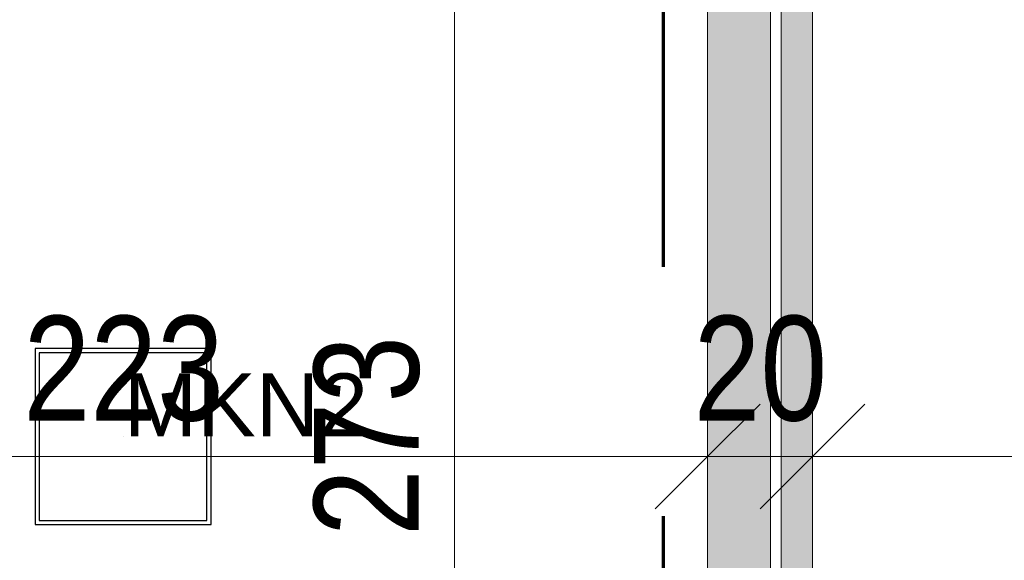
# Model space of a CAD drawing. Header units: centimetres. Extents: x -1737 to 22393, y -8842 to 3838.
# Tile 50 of 65: x 146 to 334, y 930 to 1033. Entities that reach past the tile are written whole.
import ezdxf

# ---------------------------------------------------------------- set-up
doc = ezdxf.new("R2010")
doc.units = ezdxf.units.CM
doc.linetypes.add('Długa kreska', pattern=[142.875, 95.25, -47.625])
for name, color, linetype, lineweight in [('A-ANNO-DIMS', 211, 'Continuous', 13), ('A-ANNO-DIMS-100', 211, 'Continuous', 13), ('A-DETL', 90, 'Continuous', 9), ('A-WALL', 113, 'Continuous', 13), ('A-WALL-PATT', 111, 'Continuous', 13)]:
    doc.layers.add(name, color=color, linetype=linetype, lineweight=lineweight)
doc.layers.add('E_oprawy', color=12, linetype='Continuous')
doc.styles.add('Arial Narrow_2', font='ARIALN.TTF', dxfattribs={"height": 20})
doc.dimstyles.new('Diagonal_1_100__0__wewnętrzne', dxfattribs={"dimscale": 30.48, "dimtxt": 20.468619, "dimasz": 0.656168, "dimexe": 0.164042, "dimexo": 0.0625, "dimgap": 0.032808, "dimtad": 1, "dimdec": 0, "dimdsep": 46, "dimtxsty": 'Arial Narrow_2', "dimblk1": 'OBLIQUE', "dimblk2": 'OBLIQUE', "dimsah": 1, "dimcen": 0.09, "dimazin": 0, "dimtfac": 1, "dimtdec": 4, "dimtix": 1, "dimtmove": 0, "dimatfit": 3, "dimfxl": 0, "dimtvp": 1, "dimtolj": 1, "dimtzin": 0, "dimarcsym": 0})

# ---------------------------------------------------------------- blocks, each defined once
blk = doc.blocks.new('DIMBLOCK51-3_piętro I __3_90 m_ - stan projektowany')
at = {"layer": 'A-ANNO-DIMS-100', "transparency": 16777216}
for p, q in [((54.38, 950.03), (64.38, 960.03)), ((277.38, 950.03), (287.38, 960.03)), ((54.38, 955.03), (54.38, 945.03)), ((54.38, 950.03), (54.38, 955.03)), ((277.38, 955.03), (277.38, 945.03)), ((277.38, 950.03), (277.38, 955.03)), ((54.38, 950.03), (44.38, 940.03)), ((54.38, 950.03), (277.38, 950.03)), ((277.38, 950.03), (267.38, 940.03))]:
    blk.add_line(p, q, dxfattribs=at)
at = {"layer": 'A-ANNO-DIMS-100', "color": 0, "transparency": 16777216, "insert": (146.87, 976.88), "char_height": 20, "width": 45.6158, "attachment_point": 1, "line_spacing_factor": 0.974696, "style": 'Arial Narrow_2'}
blk.add_mtext('223', dxfattribs=at)
blk = doc.blocks.new('_Oblique')
at = {"color": 0, "linetype": 'ByBlock', "lineweight": -2}
blk.add_line((-0.5, -0.5), (0.5, 0.5), dxfattribs=at)
blk = doc.blocks.new('DIMBLOCK52-3_piętro I __3_90 m_ - stan projektowany')
at = {"layer": 'A-ANNO-DIMS-100', "transparency": 16777216}
for p, q in [((277.38, 950.03), (287.38, 960.03)), ((297.38, 950.03), (307.38, 960.03)), ((277.38, 955.03), (277.38, 945.03)), ((277.38, 950.03), (277.38, 955.03)), ((297.38, 955.03), (297.38, 945.03)), ((297.38, 950.03), (297.38, 955.03)), ((277.38, 950.03), (267.38, 940.03)), ((277.38, 950.03), (297.38, 950.03)), ((297.38, 950.03), (287.38, 940.03))]:
    blk.add_line(p, q, dxfattribs=at)
at = {"layer": 'A-ANNO-DIMS-100', "color": 0, "transparency": 16777216, "insert": (274.71, 976.88), "char_height": 20, "width": 30.4105, "attachment_point": 1, "line_spacing_factor": 0.974696, "style": 'Arial Narrow_2'}
blk.add_mtext('20', dxfattribs=at)
blk = doc.blocks.new('DIMBLOCK53-3_piętro I __3_90 m_ - stan projektowany')
at = {"layer": 'A-ANNO-DIMS-100', "transparency": 16777216}
for p, q in [((297.38, 950.03), (307.38, 960.03)), ((530.38, 950.03), (540.38, 960.03)), ((297.38, 955.03), (297.38, 945.03)), ((297.38, 950.03), (297.38, 955.03)), ((530.38, 955.03), (530.38, 945.03)), ((530.38, 950.03), (530.38, 955.03)), ((297.38, 950.03), (287.38, 940.03)), ((297.38, 950.03), (530.38, 950.03)), ((530.38, 950.03), (520.38, 940.03))]:
    blk.add_line(p, q, dxfattribs=at)
at = {"layer": 'A-ANNO-DIMS-100', "color": 0, "transparency": 16777216, "insert": (394.87, 976.88), "char_height": 20, "width": 45.6158, "attachment_point": 1, "line_spacing_factor": 0.974696, "style": 'Arial Narrow_2'}
blk.add_mtext('233', dxfattribs=at)
blk = doc.blocks.new('DIMBLOCK66-3_piętro I __3_90 m_ - stan projektowany')
at = {"layer": 'A-ANNO-DIMS-100', "transparency": 16777216}
for p, q in [((229.1, 1090.33), (219.1, 1100.33)), ((224.1, 1090.33), (234.1, 1090.33)), ((229.1, 1090.33), (224.1, 1090.33)), ((229.1, 817.33), (229.1, 1090.33)), ((229.1, 1090.33), (239.1, 1080.33)), ((229.1, 817.33), (219.1, 827.33)), ((224.1, 817.33), (234.1, 817.33)), ((229.1, 817.33), (224.1, 817.33)), ((229.1, 817.33), (239.1, 807.33))]:
    blk.add_line(p, q, dxfattribs=at)
at = {"layer": 'A-ANNO-DIMS-100', "color": 0, "transparency": 16777216, "insert": (202.26, 934.82), "char_height": 20, "width": 45.6158, "attachment_point": 1, "rotation": 90, "line_spacing_factor": 0.974696, "style": 'Arial Narrow_2'}
blk.add_mtext('273', dxfattribs=at)
blk = doc.blocks.new('MKN2')
at = {"layer": 'E_oprawy', "linetype": 'ByBlock'}
for points in [[(-16.8, 16.8), (-16.8, -16.8), (16.8, -16.8), (16.8, 16.8)], [(-16, 16), (-16, -16), (16, -16), (16, 16)]]:
    blk.add_lwpolyline(points, close=True, dxfattribs=at)
for radius in [0.01, 0.0105]:
    blk.add_circle((0, 0), radius, dxfattribs=at)
at = {"layer": 'E_oprawy', "color": 4, "linetype": 'ByBlock', "insert": (0.16, 12.05), "char_height": 0.2, "width": 42.2965, "attachment_point": 1}
blk.add_mtext('{\\fArial|b0|i0|c0|p0;\\H60x;MKN2}', dxfattribs=at)

msp = doc.modelspace()

# ---------------------------------------------------------------- hatches: boundary and pattern name
at = {"layer": 'A-WALL-PATT'}
for points in [[(297.38, 803.33), (297.38, 1123.33), (291.38, 1123.33), (291.38, 803.33)], [(285.98, 805.33), (289.38, 805.33), (289.38, 1115.33), (277.38, 1115.33), (277.38, 805.33)]]:
    msp.add_hatch(color=9, dxfattribs=at).paths.add_polyline_path(points, flags=0)

# ---------------------------------------------------------------- linework, layer by layer
at = {"layer": 'A-DETL', "linetype": 'Długa kreska', "lineweight": 70}
msp.add_line((268.93, 1081.49), (268.93, 825.49), dxfattribs=at)
at = {"layer": 'A-WALL', "lineweight": 9}
for p, q in [((297.38, 797.33), (297.38, 1123.33)), ((291.38, 1117.33), (291.38, 803.33)), ((289.38, 805.33), (289.38, 1115.33)), ((277.38, 1090.33), (277.38, 817.33))]:
    msp.add_line(p, q, dxfattribs=at)

# ---------------------------------------------------------------- block references
at = {"layer": 'E_oprawy', "color": 2}
msp.add_blockref('MKN2', (165.87, 953.82), dxfattribs=at)

# ---------------------------------------------------------------- dimensions: what is measured, and where the dimension line sits
at = {"layer": 'A-ANNO-DIMS'}
for base, p1, p2, angle, override, picture, middle in [((229.1, 1090.33), (224.1, 817.33), (224.1, 1090.33), 90, {"dimpost": '<>', "dimfxl": 273}, 'DIMBLOCK66-3_piętro I __3_90 m_ - stan projektowany', (217.89, 953.83)), ((277.38, 950.03), (54.38, 955.03), (277.38, 955.03), 0, {"dimpost": '<>', "dimfxl": 223}, 'DIMBLOCK51-3_piętro I __3_90 m_ - stan projektowany', (165.88, 961.24)), ((530.38, 950.03), (297.38, 955.03), (530.38, 955.03), 0, {"dimpost": '<>', "dimfxl": 233}, 'DIMBLOCK53-3_piętro I __3_90 m_ - stan projektowany', (413.88, 961.24))]:
    dim = msp.add_linear_dim(base=base, p1=p1, p2=p2, angle=angle, dimstyle='Diagonal_1_100__0__wewnętrzne', override=override, dxfattribs=at)
    dim.commit()
    dim.dimension.update_dxf_attribs({"geometry": picture, "text_midpoint": middle})
dim = msp.add_linear_dim(base=(297.38, 950.03), p1=(277.38, 955.03), p2=(297.38, 955.03), dimstyle='Diagonal_1_100__0__wewnętrzne', override={"dimpost": '<>', "dimfxl": 20}, dxfattribs=at)
dim.commit()
dim.dimension.update_dxf_attribs({"geometry": 'DIMBLOCK52-3_piętro I __3_90 m_ - stan projektowany', "text_midpoint": (287.38, 961.24)})

doc.saveas('drawing.dxf')
